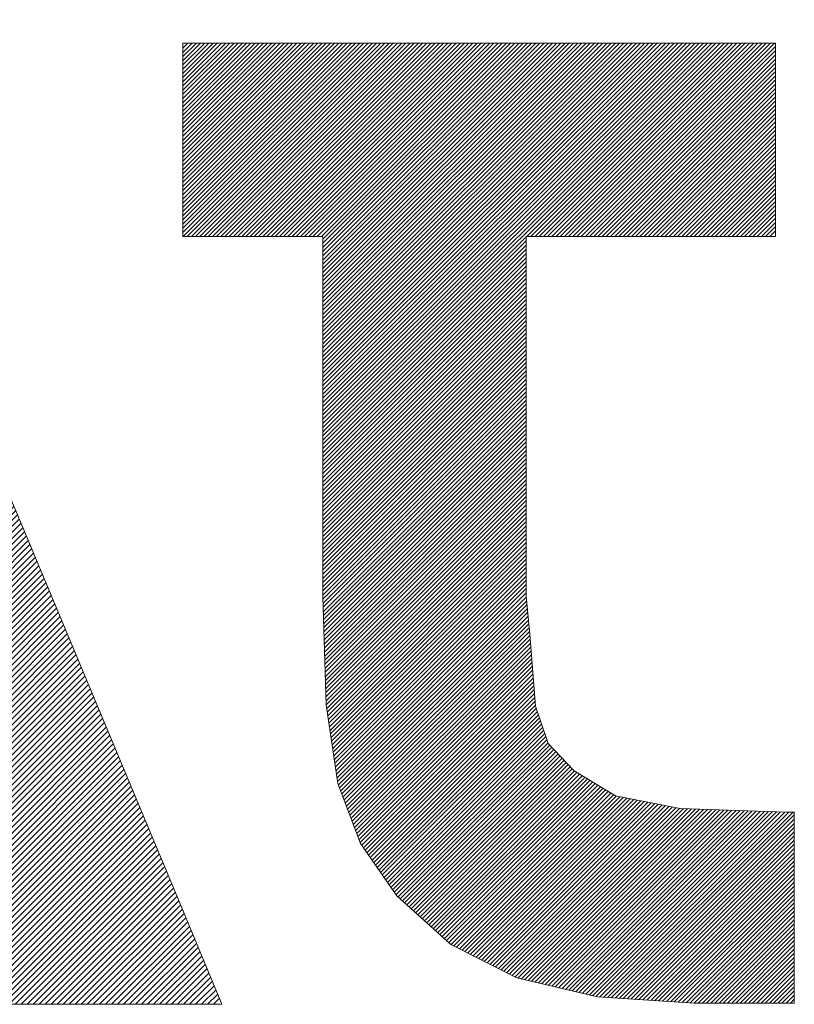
# Model space of a CAD drawing. Header units: millimetres. Extents: x 4 to 837, y 5 to 589.
# Tile 45 of 164: x 670.48 to 674.48, y 11.52 to 16.61. Entities that reach past the tile are written whole.
import ezdxf

# ---------------------------------------------------------------- set-up
doc = ezdxf.new("R2010")
doc.units = ezdxf.units.MM
doc.layers.add('256', color=7, linetype='Continuous', true_color=0xffffff)

# ---------------------------------------------------------------- blocks, each defined once
blk = doc.blocks.new('HATCH3')
at = {"color": 5, "lineweight": 13}
for p, q in [((667.870987, 15.527382), (668.937617, 16.594011)), ((667.893385, 15.580859), (668.911739, 16.599214)), ((667.915782, 15.634335), (668.885862, 16.604416)), ((667.938179, 15.687812), (668.859912, 16.609545)), ((667.960577, 15.741289), (668.820349, 16.601062)), ((667.982974, 15.794766), (668.780787, 16.592579)), ((667.669411, 15.046091), (669.170512, 16.547192)), ((667.691809, 15.099568), (669.144635, 16.552394)), ((667.714206, 15.153045), (669.118758, 16.557596)), ((667.736603, 15.206521), (669.09288, 16.562799)), ((667.759001, 15.259998), (669.067003, 16.568001)), ((667.781398, 15.313475), (669.041126, 16.573203)), ((667.803795, 15.366952), (669.015248, 16.578405)), ((667.826193, 15.420428), (668.989371, 16.583607)), ((667.84859, 15.473905), (668.963494, 16.588809)), ((668.005371, 15.848242), (668.741225, 16.584096)), ((668.027769, 15.901719), (668.701662, 16.575613)), ((668.050166, 15.955196), (668.6621, 16.56713)), ((668.072563, 16.008673), (668.622538, 16.558647)), ((668.094961, 16.062149), (668.582975, 16.550164)), ((668.132726, 16.130994), (668.543413, 16.541681)), ((667.579822, 14.832184), (669.245605, 16.497967)), ((667.602219, 14.885661), (669.227049, 16.51049)), ((667.624616, 14.939138), (669.208493, 16.523014)), ((667.647014, 14.992614), (669.189937, 16.535537)), ((667.490232, 14.618277), (669.319829, 16.447874)), ((667.51263, 14.671754), (669.301273, 16.460397)), ((667.535027, 14.725231), (669.282717, 16.47292)), ((667.557424, 14.778707), (669.264161, 16.485444)), ((668.190711, 16.220058), (668.444323, 16.473671)), ((667.400643, 14.40437), (669.394053, 16.39778)), ((667.42304, 14.457847), (669.375497, 16.410303)), ((667.445438, 14.511324), (669.356941, 16.422827)), ((667.467835, 14.5648), (669.338385, 16.43535)), ((668.248695, 16.309122), (668.337238, 16.397665)), ((667.333451, 14.24394), (669.443037, 16.353526)), ((667.355848, 14.297417), (669.430628, 16.372196)), ((667.378246, 14.350893), (669.412609, 16.385257)), ((667.266259, 14.08351), (669.480264, 16.297515)), ((667.288656, 14.136986), (669.467855, 16.316185)), ((667.311054, 14.190463), (669.455446, 16.334855)), ((667.199067, 13.923079), (669.517491, 16.241504)), ((667.221464, 13.976556), (669.505082, 16.260174)), ((667.243862, 14.030033), (669.492673, 16.278844)), ((667.131875, 13.762649), (669.554718, 16.185493)), ((667.154272, 13.816126), (669.542309, 16.204163)), ((667.17667, 13.869603), (669.5299, 16.222833)), ((667.08708, 13.655696), (669.579536, 16.148152)), ((667.109478, 13.709172), (669.567127, 16.166822)), ((667.019888, 13.495265), (669.612685, 16.088063)), ((667.042286, 13.548742), (669.603526, 16.109982)), ((667.064683, 13.602219), (669.591946, 16.129482)), ((666.975094, 13.388312), (669.631005, 16.044223)), ((666.997491, 13.441789), (669.621845, 16.066143)), ((666.952696, 13.334835), (669.640165, 16.022304)), ((668.86128, 15.212339), (669.649324, 16.000384)), ((668.86962, 15.1896), (669.658484, 15.978464)), ((668.877959, 15.16686), (669.667644, 15.956545)), ((668.886299, 15.14412), (669.676804, 15.934625)), ((668.894639, 15.121381), (669.685963, 15.912705)), ((668.902979, 15.098641), (669.695123, 15.890786)), ((668.911318, 15.075901), (669.704283, 15.868866)), ((668.919658, 15.053162), (669.713443, 15.846946)), ((668.927998, 15.030422), (669.722602, 15.825027)), ((668.936338, 15.007682), (669.731762, 15.803107)), ((668.944677, 14.984943), (669.740922, 15.781187)), ((668.953017, 14.962203), (669.750082, 15.759268)), ((668.961357, 14.939463), (669.759241, 15.737348)), ((668.969696, 14.916724), (669.768401, 15.715428)), ((668.978036, 14.893984), (669.777561, 15.693509)), ((668.986376, 14.871244), (669.78672, 15.671589)), ((668.994716, 14.848505), (669.79588, 15.649669)), ((669.003055, 14.825765), (669.80504, 15.62775)), ((669.011395, 14.803025), (669.8142, 15.60583)), ((669.019735, 14.780286), (669.823359, 15.58391)), ((669.028075, 14.757546), (669.832519, 15.561991)), ((669.036414, 14.734806), (669.841679, 15.540071)), ((669.044754, 14.712067), (669.850839, 15.518151)), ((669.053094, 14.689327), (669.859998, 15.496232)), ((669.061433, 14.666587), (669.869158, 15.474312)), ((669.069773, 14.643847), (669.878318, 15.452392)), ((669.078113, 14.621108), (669.887478, 15.430473)), ((669.086453, 14.598368), (669.896637, 15.408553)), ((669.094792, 14.575628), (669.905797, 15.386633)), ((669.103132, 14.552889), (669.914957, 15.364714)), ((669.111472, 14.530149), (669.924117, 15.342794)), ((669.119812, 14.507409), (669.933276, 15.320874)), ((669.128151, 14.48467), (669.942436, 15.298955)), ((669.136491, 14.46193), (669.951596, 15.277035)), ((669.144831, 14.43919), (669.960756, 15.255115)), ((669.15317, 14.416451), (669.969915, 15.233196)), ((666.930299, 13.281358), (668.838534, 15.189594)), ((669.16151, 14.393711), (669.979075, 15.211276)), ((669.16985, 14.370971), (669.988235, 15.189356)), ((669.17819, 14.348232), (669.997395, 15.167437)), ((666.907902, 13.227882), (668.819153, 15.139133)), ((669.186529, 14.325492), (670.006554, 15.145517)), ((669.194869, 14.302752), (670.015714, 15.123597)), ((666.885504, 13.174405), (668.799771, 15.088672)), ((669.203209, 14.280013), (670.024874, 15.101677)), ((669.211549, 14.257273), (670.034034, 15.079758)), ((666.863107, 13.120928), (668.78039, 15.038211)), ((669.219888, 14.234533), (670.043193, 15.057838)), ((669.228228, 14.211794), (670.052353, 15.035918)), ((669.236568, 14.189054), (670.061513, 15.013999)), ((666.84071, 13.067451), (668.761008, 14.98775)), ((669.244908, 14.166314), (670.070672, 14.992079)), ((669.253247, 14.143575), (670.079832, 14.970159)), ((666.818312, 13.013975), (668.741627, 14.93729)), ((669.261587, 14.120835), (670.088992, 14.94824)), ((669.269927, 14.098095), (670.098152, 14.92632)), ((666.795915, 12.960498), (668.722246, 14.886829)), ((669.278266, 14.075355), (670.107311, 14.9044)), ((669.286606, 14.052616), (670.116471, 14.882481)), ((666.773518, 12.907021), (668.702864, 14.836368)), ((669.294946, 14.029876), (670.125631, 14.860561)), ((669.303286, 14.007136), (670.134791, 14.838641)), ((669.311625, 13.984397), (670.14395, 14.816722)), ((666.75112, 12.853544), (668.683483, 14.785907)), ((669.319965, 13.961657), (670.15311, 14.794802)), ((669.328305, 13.938917), (670.16227, 14.772882)), ((666.728723, 12.800068), (668.664101, 14.735446)), ((669.336645, 13.916178), (670.17143, 14.750963)), ((669.344984, 13.893438), (670.180589, 14.729043)), ((666.706325, 12.746591), (668.64472, 14.684985)), ((669.353324, 13.870698), (670.189749, 14.707123)), ((669.361664, 13.847959), (670.198909, 14.685204)), ((669.370003, 13.825219), (670.208069, 14.663284)), ((666.683928, 12.693114), (668.625339, 14.634525)), ((669.378343, 13.802479), (670.217228, 14.641364)), ((669.386683, 13.77974), (670.226388, 14.619445)), ((666.661531, 12.639637), (668.605957, 14.584064)), ((669.395023, 13.757), (670.235548, 14.597525)), ((669.403362, 13.73426), (670.244708, 14.575605)), ((666.639133, 12.586161), (668.586576, 14.533603)), ((669.411702, 13.711521), (670.253867, 14.553686)), ((669.420042, 13.688781), (670.263027, 14.531766)), ((669.428382, 13.666041), (670.272187, 14.509846)), ((666.616736, 12.532684), (668.567194, 14.483142)), ((669.436721, 13.643302), (670.281347, 14.487927)), ((669.445061, 13.620562), (670.290506, 14.466007)), ((666.594339, 12.479207), (668.547813, 14.432681)), ((669.453401, 13.597822), (670.299666, 14.444087)), ((669.46174, 13.575083), (670.308826, 14.422168)), ((666.571941, 12.42573), (668.528432, 14.382221)), ((668.837209, 12.857313), (670.336305, 14.356409)), ((669.47008, 13.552343), (670.317985, 14.400248)), ((669.47842, 13.529603), (670.327145, 14.378328)), ((666.549544, 12.372254), (668.50905, 14.33176)), ((668.837209, 12.826233), (670.345465, 14.334489)), ((668.837209, 12.795154), (670.354624, 14.312569)), ((666.527147, 12.318777), (668.489669, 14.281299)), ((668.837209, 12.764075), (670.363784, 14.29065)), ((668.837209, 12.732995), (670.372944, 14.26873)), ((666.504749, 12.2653), (668.470287, 14.230838)), ((668.837209, 12.701916), (670.382104, 14.24681)), ((668.837209, 12.670836), (670.391263, 14.224891)), ((668.837209, 12.639757), (670.400423, 14.202971)), ((666.482352, 12.211823), (668.450906, 14.180377)), ((668.837209, 12.608678), (670.409583, 14.181051)), ((668.837209, 12.577598), (670.418743, 14.159132)), ((666.459955, 12.158347), (668.431525, 14.129917)), ((668.837209, 12.546519), (670.427902, 14.137212)), ((668.837209, 12.515439), (670.437062, 14.115292)), ((666.437557, 12.10487), (668.412143, 14.079456)), ((668.866721, 12.513872), (670.446222, 14.093373)), ((668.897801, 12.513872), (670.455382, 14.071453)), ((668.92888, 12.513872), (670.464541, 14.049533)), ((666.415219, 12.051452), (668.392762, 14.028995)), ((668.959959, 12.513872), (670.473701, 14.027614)), ((668.991039, 12.513872), (670.482861, 14.005694)), ((666.393181, 11.998335), (668.37338, 13.978534)), ((669.022118, 12.513872), (670.492021, 13.983774)), ((669.053198, 12.513872), (670.50118, 13.961855)), ((666.371144, 11.945218), (668.353999, 13.928073)), ((669.084277, 12.513872), (670.51034, 13.939935)), ((669.115356, 12.513872), (670.5195, 13.918015)), ((669.146436, 12.513872), (670.52866, 13.896096)), ((666.349107, 11.892101), (668.334618, 13.877613)), ((669.177515, 12.513872), (670.537819, 13.874176)), ((669.208595, 12.513872), (670.546979, 13.852256)), ((666.327069, 11.838985), (668.315236, 13.827152)), ((669.239674, 12.513872), (670.556139, 13.830337)), ((669.270753, 12.513872), (670.565299, 13.808417)), ((666.305032, 11.785868), (668.295855, 13.776691)), ((669.301833, 12.513872), (670.574458, 13.786497)), ((669.332912, 12.513872), (670.583618, 13.764578)), ((669.363992, 12.513872), (670.592778, 13.742658)), ((666.282994, 11.732751), (668.276473, 13.72623)), ((669.395071, 12.513872), (670.601937, 13.720738)), ((669.42615, 12.513872), (670.611097, 13.698819)), ((666.260957, 11.679634), (668.257092, 13.675769)), ((669.45723, 12.513872), (670.620257, 13.676899)), ((669.488309, 12.513872), (670.629417, 13.654979)), ((666.238919, 11.626517), (668.237711, 13.625308)), ((669.519389, 12.513872), (670.638576, 13.63306)), ((669.550468, 12.513872), (670.647736, 13.61114)), ((669.581548, 12.513872), (670.656896, 13.58922)), ((666.216882, 11.5734), (668.218329, 13.574848)), ((669.612627, 12.513872), (670.666056, 13.567301)), ((669.643706, 12.513872), (670.675215, 13.545381)), ((666.194844, 11.520283), (668.198948, 13.524387)), ((668.837209, 13.478901), (668.866024, 13.507716)), ((668.837209, 13.447822), (668.897103, 13.507716)), ((668.837209, 13.416742), (668.928183, 13.507716)), ((668.837209, 13.385663), (668.959262, 13.507716)), ((668.837209, 13.354583), (668.990342, 13.507716)), ((668.837209, 13.323504), (669.021421, 13.507716)), ((668.837209, 13.292425), (669.0525, 13.507716)), ((668.837209, 13.261345), (669.08358, 13.507716)), ((668.837209, 13.230266), (669.114659, 13.507716)), ((668.837209, 13.199186), (669.145739, 13.507716)), ((668.837209, 13.168107), (669.176818, 13.507716)), ((668.837209, 13.137027), (669.207898, 13.507716)), ((668.837209, 13.105948), (669.238977, 13.507716)), ((668.837209, 13.074869), (669.270056, 13.507716)), ((668.837209, 13.043789), (669.301136, 13.507716)), ((668.837209, 13.01271), (669.332215, 13.507716)), ((668.837209, 12.98163), (669.363295, 13.507716)), ((668.837209, 12.950551), (669.394374, 13.507716)), ((668.837209, 12.919472), (669.425453, 13.507716)), ((668.837209, 12.888392), (669.456533, 13.507716)), ((669.674786, 12.513872), (670.684375, 13.523461)), ((669.705865, 12.513872), (670.693535, 13.501542)), ((666.225838, 11.520198), (668.179566, 13.473926)), ((669.736945, 12.513872), (670.702695, 13.479622)), ((669.768024, 12.513872), (670.711854, 13.457702)), ((666.256918, 11.520198), (668.160185, 13.423465)), ((669.799103, 12.513872), (670.721014, 13.435783)), ((669.830183, 12.513872), (670.730174, 13.413863)), ((669.860137, 12.512747), (670.739334, 13.391943)), ((666.287997, 11.520198), (668.140804, 13.373004)), ((669.869494, 12.491025), (670.748493, 13.370024)), ((669.878851, 12.469302), (670.757653, 13.348104)), ((666.319077, 11.520198), (668.121422, 13.322544)), ((669.888208, 12.44758), (670.766813, 13.326184)), ((669.897565, 12.425857), (670.775973, 13.304265)), ((666.350156, 11.520198), (668.102041, 13.272083)), ((669.906922, 12.404135), (670.785132, 13.282345)), ((669.916279, 12.382413), (670.794292, 13.260425)), ((669.925636, 12.36069), (670.803452, 13.238506)), ((666.381235, 11.520198), (668.082659, 13.221622)), ((669.934993, 12.338968), (670.812612, 13.216586)), ((669.94435, 12.317245), (670.821771, 13.194666)), ((666.412315, 11.520198), (668.063278, 13.171161)), ((669.953707, 12.295523), (670.830931, 13.172747)), ((669.963064, 12.2738), (670.840091, 13.150827)), ((666.443394, 11.520198), (668.043897, 13.1207)), ((669.972421, 12.252078), (670.84925, 13.128907)), ((669.981778, 12.230355), (670.85841, 13.106988)), ((669.991135, 12.208633), (670.86757, 13.085068)), ((666.474474, 11.520198), (668.024515, 13.07024)), ((670.000492, 12.186911), (670.87673, 13.063148)), ((670.009849, 12.165188), (670.885889, 13.041229)), ((666.505553, 11.520198), (668.005134, 13.019779)), ((670.019206, 12.143466), (670.895049, 13.019309)), ((670.028563, 12.121743), (670.904209, 12.997389)), ((666.536633, 11.520198), (667.985752, 12.969318)), ((670.03792, 12.100021), (670.913369, 12.97547)), ((670.047277, 12.078298), (670.922528, 12.95355)), ((670.056594, 12.056536), (670.931688, 12.93163)), ((666.567712, 11.520198), (667.966371, 12.918857)), ((670.065709, 12.034571), (670.940848, 12.909711)), ((670.074823, 12.012607), (670.950008, 12.887791)), ((666.598791, 11.520198), (667.94699, 12.868396)), ((670.083938, 11.990642), (670.959167, 12.865871)), ((670.093052, 11.968677), (670.968327, 12.843952)), ((666.629871, 11.520198), (667.927608, 12.817936)), ((670.102167, 11.946712), (670.977487, 12.822032)), ((670.111282, 11.924747), (670.986647, 12.800112)), ((670.120396, 11.902783), (670.995806, 12.778193)), ((666.66095, 11.520198), (667.908227, 12.767475)), ((670.129511, 11.880818), (671.004966, 12.756273)), ((670.138625, 11.858853), (671.014126, 12.734353)), ((666.69203, 11.520198), (667.888845, 12.717014)), ((670.14774, 11.836888), (671.023286, 12.712434)), ((670.156855, 11.814923), (671.032445, 12.690514)), ((666.723109, 11.520198), (667.869464, 12.666553)), ((670.165969, 11.792959), (671.041605, 12.668594)), ((670.175084, 11.770994), (671.050765, 12.646675)), ((670.184198, 11.749029), (671.059925, 12.624755)), ((666.754188, 11.520198), (667.850083, 12.616092)), ((670.193313, 11.727064), (671.069084, 12.602835)), ((670.202428, 11.705099), (671.078244, 12.580916)), ((666.785268, 11.520198), (667.830701, 12.565632)), ((670.211542, 11.683134), (671.087404, 12.558996)), ((670.220657, 11.66117), (671.096564, 12.537076)), ((666.816347, 11.520198), (667.81132, 12.515171)), ((670.229771, 11.639205), (671.105723, 12.515157)), ((670.238886, 11.61724), (671.114883, 12.493237)), ((670.248001, 11.595275), (671.124043, 12.471317)), ((666.847427, 11.520198), (667.791938, 12.46471)), ((670.257115, 11.57331), (671.133202, 12.449398)), ((670.26623, 11.551346), (671.142362, 12.427478)), ((666.878506, 11.520198), (667.772557, 12.414249)), ((670.275344, 11.529381), (671.151522, 12.405558)), ((670.297241, 11.520198), (671.160682, 12.383639)), ((666.909585, 11.520198), (667.753176, 12.363788)), ((670.32832, 11.520198), (671.169841, 12.361719)), ((670.3594, 11.520198), (671.179001, 12.339799)), ((670.390479, 11.520198), (671.188161, 12.31788)), ((666.940665, 11.520198), (667.733794, 12.313327)), ((670.421559, 11.520198), (671.197321, 12.29596)), ((670.452638, 11.520198), (671.20648, 12.27404)), ((666.971744, 11.520198), (667.714413, 12.262867)), ((670.483718, 11.520198), (671.21564, 12.252121)), ((670.514797, 11.520198), (671.2248, 12.230201)), ((667.002824, 11.520198), (667.695032, 12.212406)), ((670.545876, 11.520198), (671.23396, 12.208281)), ((670.576956, 11.520198), (671.243119, 12.186362)), ((670.608035, 11.520198), (671.252279, 12.164442)), ((667.033903, 11.520198), (667.67565, 12.161945)), ((670.639115, 11.520198), (671.261439, 12.142522)), ((670.670194, 11.520198), (671.270599, 12.120603)), ((667.064982, 11.520198), (667.656269, 12.111484)), ((670.701273, 11.520198), (671.279758, 12.098683)), ((670.732353, 11.520198), (671.288918, 12.076763)), ((667.096062, 11.520198), (667.636887, 12.061023)), ((670.763432, 11.520198), (671.298066, 12.054832)), ((670.794512, 11.520198), (671.307175, 12.032862)), ((670.825591, 11.520198), (671.316285, 12.010892)), ((667.127141, 11.520198), (667.617589, 12.010646)), ((667.158221, 11.520198), (667.598292, 11.960269)), ((670.85667, 11.520198), (671.325395, 11.988922)), ((670.88775, 11.520198), (671.334505, 11.966953)), ((667.1893, 11.520198), (667.578995, 11.909893)), ((670.918829, 11.520198), (671.343614, 11.944983)), ((670.949909, 11.520198), (671.352724, 11.923013)), ((667.22038, 11.520198), (667.559698, 11.859516)), ((670.980988, 11.520198), (671.361834, 11.901044)), ((671.012067, 11.520198), (671.370943, 11.879074)), ((667.251459, 11.520198), (667.540401, 11.80914)), ((671.043147, 11.520198), (671.380053, 11.857104)), ((671.074226, 11.520198), (671.389163, 11.835135)), ((671.105306, 11.520198), (671.398273, 11.813165)), ((667.282538, 11.520198), (667.521104, 11.758764)), ((671.136385, 11.520198), (671.407382, 11.791195)), ((671.167465, 11.520198), (671.416492, 11.769225)), ((667.313618, 11.520198), (667.501807, 11.708387)), ((671.198544, 11.520198), (671.425602, 11.747256)), ((671.229623, 11.520198), (671.434711, 11.725286)), ((667.344697, 11.520198), (667.48251, 11.658011)), ((671.260703, 11.520198), (671.443821, 11.703316)), ((671.291782, 11.520198), (671.452931, 11.681347)), ((671.322862, 11.520198), (671.462041, 11.659377)), ((667.375777, 11.520198), (667.463213, 11.607635)), ((671.353941, 11.520198), (671.47115, 11.637407)), ((671.38502, 11.520198), (671.48026, 11.615438)), ((667.406856, 11.520198), (667.443916, 11.557258)), ((671.4161, 11.520198), (671.48937, 11.593468)), ((671.447179, 11.520198), (671.498479, 11.571498)), ((671.478259, 11.520198), (671.507589, 11.549529))]:
    blk.add_line(p, q, dxfattribs=at)
blk = doc.blocks.new('HATCH5')
at = {"color": 5, "lineweight": 13}
for p, q in [((671.318785, 16.462067), (671.345668, 16.48895)), ((671.318785, 16.440418), (671.367317, 16.48895)), ((671.318785, 16.418768), (671.388967, 16.48895)), ((671.318785, 16.397118), (671.410617, 16.48895)), ((671.318785, 16.375468), (671.432267, 16.48895)), ((671.318785, 16.353819), (671.453916, 16.48895)), ((671.318785, 16.332169), (671.475566, 16.48895)), ((671.318785, 16.310519), (671.497216, 16.48895)), ((671.318785, 16.28887), (671.518865, 16.48895)), ((671.318785, 16.26722), (671.540515, 16.48895)), ((671.318785, 16.24557), (671.562165, 16.48895)), ((671.318785, 16.223921), (671.583814, 16.48895)), ((671.318785, 16.202271), (671.605464, 16.48895)), ((671.318785, 16.180621), (671.627114, 16.48895)), ((671.318785, 16.158971), (671.648764, 16.48895)), ((671.318785, 16.137322), (671.670413, 16.48895)), ((671.318785, 16.115672), (671.692063, 16.48895)), ((671.318785, 16.094022), (671.713713, 16.48895)), ((671.318785, 16.072373), (671.735362, 16.48895)), ((671.318785, 16.050723), (671.757012, 16.48895)), ((671.318785, 16.029073), (671.778662, 16.48895)), ((671.318785, 16.007423), (671.800312, 16.48895)), ((671.318785, 15.985774), (671.821961, 16.48895)), ((671.318785, 15.964124), (671.843611, 16.48895)), ((671.318785, 15.942474), (671.865261, 16.48895)), ((671.318785, 15.920825), (671.88691, 16.48895)), ((671.318785, 15.899175), (671.90856, 16.48895)), ((671.318785, 15.877525), (671.93021, 16.48895)), ((671.318785, 15.855876), (671.951859, 16.48895)), ((671.318785, 15.834226), (671.973509, 16.48895)), ((671.318785, 15.812576), (671.995159, 16.48895)), ((671.318785, 15.790926), (672.016809, 16.48895)), ((671.318785, 15.769277), (672.038458, 16.48895)), ((671.318785, 15.747627), (672.060108, 16.48895)), ((671.318785, 15.725977), (672.081758, 16.48895)), ((671.318785, 15.704328), (672.103407, 16.48895)), ((671.318785, 15.682678), (672.125057, 16.48895)), ((671.318785, 15.661028), (672.146707, 16.48895)), ((671.318785, 15.639378), (672.168357, 16.48895)), ((671.318785, 15.617729), (672.190006, 16.48895)), ((671.318785, 15.596079), (672.211656, 16.48895)), ((671.318785, 15.574429), (672.233306, 16.48895)), ((671.318785, 15.55278), (672.254955, 16.48895)), ((671.318785, 15.53113), (672.276605, 16.48895)), ((671.318785, 15.50948), (672.298255, 16.48895)), ((671.320375, 15.48942), (672.319905, 16.48895)), ((671.342024, 15.48942), (672.341554, 16.48895)), ((671.363674, 15.48942), (672.363204, 16.48895)), ((671.385324, 15.48942), (672.384854, 16.48895)), ((671.406973, 15.48942), (672.406503, 16.48895)), ((671.428623, 15.48942), (672.428153, 16.48895)), ((671.450273, 15.48942), (672.449803, 16.48895)), ((671.471922, 15.48942), (672.471452, 16.48895)), ((671.493572, 15.48942), (672.493102, 16.48895)), ((671.515222, 15.48942), (672.514752, 16.48895)), ((671.536872, 15.48942), (672.536402, 16.48895)), ((671.558521, 15.48942), (672.558051, 16.48895)), ((671.580171, 15.48942), (672.579701, 16.48895)), ((671.601821, 15.48942), (672.601351, 16.48895)), ((671.62347, 15.48942), (672.623, 16.48895)), ((671.64512, 15.48942), (672.64465, 16.48895)), ((671.66677, 15.48942), (672.6663, 16.48895)), ((671.68842, 15.48942), (672.68795, 16.48895)), ((671.710069, 15.48942), (672.709599, 16.48895)), ((671.731719, 15.48942), (672.731249, 16.48895)), ((671.753369, 15.48942), (672.752899, 16.48895)), ((671.775018, 15.48942), (672.774548, 16.48895)), ((671.796668, 15.48942), (672.796198, 16.48895)), ((671.818318, 15.48942), (672.817848, 16.48895)), ((671.839968, 15.48942), (672.839498, 16.48895)), ((671.861617, 15.48942), (672.861147, 16.48895)), ((671.883267, 15.48942), (672.882797, 16.48895)), ((671.904917, 15.48942), (672.904447, 16.48895)), ((671.926566, 15.48942), (672.926096, 16.48895)), ((671.948216, 15.48942), (672.947746, 16.48895)), ((671.969866, 15.48942), (672.969396, 16.48895)), ((671.991515, 15.48942), (672.991045, 16.48895)), ((672.013165, 15.48942), (673.012695, 16.48895)), ((672.034815, 15.48942), (673.034345, 16.48895)), ((672.042664, 15.475619), (673.055995, 16.48895)), ((672.042664, 15.45397), (673.077644, 16.48895)), ((672.042664, 15.43232), (673.099294, 16.48895)), ((672.042664, 15.41067), (673.120944, 16.48895)), ((672.042664, 15.389021), (673.142593, 16.48895)), ((672.042664, 15.367371), (673.164243, 16.48895)), ((672.042664, 15.345721), (673.185893, 16.48895)), ((672.042664, 15.324071), (673.207543, 16.48895)), ((672.042664, 15.302422), (673.229192, 16.48895)), ((672.042664, 15.280772), (673.250842, 16.48895)), ((672.042664, 15.259122), (673.272492, 16.48895)), ((672.042664, 15.237473), (673.294141, 16.48895)), ((672.042664, 15.215823), (673.315791, 16.48895)), ((672.042664, 15.194173), (673.337441, 16.48895)), ((672.042664, 15.172524), (673.35909, 16.48895)), ((672.042664, 15.150874), (673.38074, 16.48895)), ((672.042664, 15.129224), (673.40239, 16.48895)), ((672.042664, 15.107574), (673.42404, 16.48895)), ((672.042664, 15.085925), (673.445689, 16.48895)), ((672.042664, 15.064275), (673.467339, 16.48895)), ((672.042664, 15.042625), (673.488989, 16.48895)), ((672.042664, 15.020976), (673.510638, 16.48895)), ((672.042664, 14.999326), (673.532288, 16.48895)), ((672.042664, 14.977676), (673.553938, 16.48895)), ((672.042664, 14.956026), (673.575588, 16.48895)), ((672.042664, 14.934377), (673.597237, 16.48895)), ((672.042664, 14.912727), (673.618887, 16.48895)), ((672.042664, 14.891077), (673.640537, 16.48895)), ((672.042664, 14.869428), (673.662186, 16.48895)), ((672.042664, 14.847778), (673.683836, 16.48895)), ((672.042664, 14.826128), (673.705486, 16.48895)), ((672.042664, 14.804478), (673.727136, 16.48895)), ((672.042664, 14.782829), (673.748785, 16.48895)), ((672.042664, 14.761179), (673.770435, 16.48895)), ((672.042664, 14.739529), (673.792085, 16.48895)), ((672.042664, 14.71788), (673.813734, 16.48895)), ((672.042664, 14.69623), (673.835384, 16.48895)), ((672.042664, 14.67458), (673.857034, 16.48895)), ((672.042664, 14.652931), (673.878683, 16.48895)), ((672.042664, 14.631281), (673.900333, 16.48895)), ((672.042664, 14.609631), (673.921983, 16.48895)), ((672.042664, 14.587981), (673.943633, 16.48895)), ((672.042664, 14.566332), (673.965282, 16.48895)), ((672.042664, 14.544682), (673.986932, 16.48895)), ((672.042664, 14.523032), (674.008582, 16.48895)), ((672.042664, 14.501383), (674.030231, 16.48895)), ((672.042664, 14.479733), (674.051881, 16.48895)), ((672.042664, 14.458083), (674.073531, 16.48895)), ((673.095651, 15.48942), (674.095181, 16.48895)), ((673.1173, 15.48942), (674.11683, 16.48895)), ((673.13895, 15.48942), (674.13848, 16.48895)), ((673.1606, 15.48942), (674.16013, 16.48895)), ((673.182249, 15.48942), (674.181779, 16.48895)), ((673.203899, 15.48942), (674.203429, 16.48895)), ((673.225549, 15.48942), (674.225079, 16.48895)), ((673.247198, 15.48942), (674.246728, 16.48895)), ((673.268848, 15.48942), (674.268378, 16.48895)), ((673.290498, 15.48942), (674.290028, 16.48895)), ((673.312148, 15.48942), (674.311678, 16.48895)), ((673.333797, 15.48942), (674.333327, 16.48895)), ((673.355447, 15.48942), (674.354977, 16.48895)), ((673.377097, 15.48942), (674.376627, 16.48895)), ((673.398746, 15.48942), (674.380516, 16.47119)), ((673.420396, 15.48942), (674.380516, 16.44954)), ((673.442046, 15.48942), (674.380516, 16.42789)), ((673.463696, 15.48942), (674.380516, 16.40624)), ((673.485345, 15.48942), (674.380516, 16.384591)), ((673.506995, 15.48942), (674.380516, 16.362941)), ((673.528645, 15.48942), (674.380516, 16.341291)), ((673.550294, 15.48942), (674.380516, 16.319642)), ((673.571944, 15.48942), (674.380516, 16.297992)), ((673.593594, 15.48942), (674.380516, 16.276342)), ((673.615244, 15.48942), (674.380516, 16.254692)), ((673.636893, 15.48942), (674.380516, 16.233043)), ((673.658543, 15.48942), (674.380516, 16.211393)), ((673.680193, 15.48942), (674.380516, 16.189743)), ((673.701842, 15.48942), (674.380516, 16.168094)), ((673.723492, 15.48942), (674.380516, 16.146444)), ((673.745142, 15.48942), (674.380516, 16.124794)), ((673.766791, 15.48942), (674.380516, 16.103145)), ((673.788441, 15.48942), (674.380516, 16.081495)), ((673.810091, 15.48942), (674.380516, 16.059845)), ((673.831741, 15.48942), (674.380516, 16.038195)), ((673.85339, 15.48942), (674.380516, 16.016546)), ((673.87504, 15.48942), (674.380516, 15.994896)), ((673.89669, 15.48942), (674.380516, 15.973246)), ((673.918339, 15.48942), (674.380516, 15.951597)), ((673.939989, 15.48942), (674.380516, 15.929947)), ((673.961639, 15.48942), (674.380516, 15.908297)), ((673.983289, 15.48942), (674.380516, 15.886647)), ((674.004938, 15.48942), (674.380516, 15.864998)), ((674.026588, 15.48942), (674.380516, 15.843348)), ((674.048238, 15.48942), (674.380516, 15.821698)), ((674.069887, 15.48942), (674.380516, 15.800049)), ((674.091537, 15.48942), (674.380516, 15.778399)), ((674.113187, 15.48942), (674.380516, 15.756749)), ((674.134837, 15.48942), (674.380516, 15.735099)), ((674.156486, 15.48942), (674.380516, 15.71345)), ((674.178136, 15.48942), (674.380516, 15.6918)), ((674.199786, 15.48942), (674.380516, 15.67015)), ((674.221435, 15.48942), (674.380516, 15.648501)), ((674.243085, 15.48942), (674.380516, 15.626851)), ((674.264735, 15.48942), (674.380516, 15.605201)), ((674.286384, 15.48942), (674.380516, 15.583552)), ((674.308034, 15.48942), (674.380516, 15.561902)), ((674.329684, 15.48942), (674.380516, 15.540252)), ((672.042664, 14.436433), (673.093794, 15.487563)), ((674.351334, 15.48942), (674.380516, 15.518602)), ((672.042664, 14.414784), (673.093794, 15.465914)), ((672.042664, 14.393134), (673.093794, 15.444264)), ((672.042664, 14.371484), (673.093794, 15.422614)), ((672.042664, 14.349835), (673.093794, 15.400965)), ((672.042664, 14.328185), (673.093794, 15.379315)), ((672.042664, 14.306535), (673.093794, 15.357665)), ((672.042664, 14.284886), (673.093794, 15.336016)), ((672.042664, 14.263236), (673.093794, 15.314366)), ((672.042664, 14.241586), (673.093794, 15.292716)), ((672.042664, 14.219936), (673.093794, 15.271066)), ((672.042664, 14.198287), (673.093794, 15.249417)), ((672.042664, 14.176637), (673.093794, 15.227767)), ((672.042664, 14.154987), (673.093794, 15.206117)), ((672.042664, 14.133338), (673.093794, 15.184468)), ((672.042664, 14.111688), (673.093794, 15.162818)), ((672.042664, 14.090038), (673.093794, 15.141168)), ((672.042664, 14.068388), (673.093794, 15.119518)), ((672.042664, 14.046739), (673.093794, 15.097869)), ((672.042664, 14.025089), (673.093794, 15.076219)), ((672.042664, 14.003439), (673.093794, 15.054569)), ((672.042664, 13.98179), (673.093794, 15.03292)), ((672.042664, 13.96014), (673.093794, 15.01127)), ((672.042664, 13.93849), (673.093794, 14.98962)), ((672.042664, 13.91684), (673.093794, 14.96797)), ((672.042664, 13.895191), (673.093794, 14.946321)), ((672.042664, 13.873541), (673.093794, 14.924671)), ((672.042664, 13.851891), (673.093794, 14.903021)), ((672.042664, 13.830242), (673.093794, 14.881372)), ((672.042664, 13.808592), (673.093794, 14.859722)), ((672.042664, 13.786942), (673.093794, 14.838072)), ((672.042664, 13.765293), (673.093794, 14.816423)), ((672.042664, 13.743643), (673.093794, 14.794773)), ((672.042664, 13.721993), (673.093794, 14.773123)), ((672.042664, 13.700343), (673.093794, 14.751473)), ((672.042664, 13.678694), (673.093794, 14.729824)), ((672.042664, 13.657044), (673.093794, 14.708174)), ((672.042664, 13.635394), (673.093794, 14.686524)), ((672.043101, 13.614182), (673.093794, 14.664875)), ((672.043749, 13.59318), (673.093794, 14.643225)), ((672.044397, 13.572179), (673.093794, 14.621575)), ((672.045046, 13.551177), (673.093794, 14.599925)), ((672.045694, 13.530175), (673.093794, 14.578276)), ((672.046342, 13.509174), (673.093794, 14.556626)), ((672.04699, 13.488172), (673.093794, 14.534976)), ((672.047638, 13.46717), (673.093794, 14.513327)), ((672.048286, 13.446169), (673.093794, 14.491677)), ((672.048934, 13.425167), (673.093794, 14.470027)), ((672.049582, 13.404165), (673.093794, 14.448377)), ((672.05023, 13.383164), (673.093794, 14.426728)), ((672.050878, 13.362162), (673.093794, 14.405078)), ((672.051526, 13.34116), (673.093794, 14.383428)), ((672.052174, 13.320159), (673.093794, 14.361779)), ((672.052822, 13.299157), (673.093794, 14.340129)), ((672.05347, 13.278156), (673.093794, 14.318479)), ((672.054118, 13.257154), (673.093794, 14.29683)), ((672.054766, 13.236152), (673.093794, 14.27518)), ((672.055414, 13.215151), (673.093794, 14.25353)), ((672.056063, 13.194149), (673.093794, 14.23188)), ((672.056711, 13.173147), (673.093794, 14.210231)), ((672.057359, 13.152146), (673.093794, 14.188581)), ((672.058007, 13.131144), (673.093794, 14.166931)), ((672.058655, 13.110142), (673.093794, 14.145282)), ((672.059303, 13.089141), (673.093794, 14.123632)), ((672.060004, 13.068192), (673.093794, 14.101982)), ((672.062809, 13.049347), (673.093794, 14.080332)), ((672.065613, 13.030502), (673.093794, 14.058683)), ((672.068418, 13.011657), (673.093794, 14.037033)), ((672.071223, 12.992813), (673.093794, 14.015383)), ((672.074028, 12.973968), (673.093794, 13.993734)), ((672.076833, 12.955123), (673.093794, 13.972084)), ((672.079638, 12.936278), (673.093794, 13.950434)), ((672.082443, 12.917433), (673.093794, 13.928785)), ((672.085248, 12.898588), (673.093794, 13.907135)), ((672.088053, 12.879744), (673.093794, 13.885485)), ((672.090857, 12.860899), (673.093794, 13.863835)), ((672.093662, 12.842054), (673.093794, 13.842186)), ((672.096467, 12.823209), (673.093794, 13.820536)), ((672.099272, 12.804364), (673.093794, 13.798886)), ((672.102077, 12.78552), (673.093794, 13.777237)), ((672.104882, 12.766675), (673.093794, 13.755587)), ((672.107687, 12.74783), (673.093794, 13.733937)), ((672.110492, 12.728985), (673.093794, 13.712287)), ((672.113297, 12.71014), (673.093794, 13.690638)), ((672.116101, 12.691295), (673.093794, 13.668988)), ((672.118906, 12.672451), (673.093794, 13.647338)), ((672.123027, 12.654921), (673.094012, 13.625907)), ((672.128955, 12.6392), (673.095783, 13.606028)), ((672.134883, 12.623478), (673.097553, 13.586148)), ((672.140811, 12.607757), (673.099324, 13.566269)), ((672.14674, 12.592035), (673.101094, 13.54639)), ((672.152668, 12.576314), (673.102865, 13.526511)), ((672.158596, 12.560593), (673.104636, 13.506632)), ((672.164525, 12.544871), (673.106406, 13.486753)), ((672.170453, 12.52915), (673.108177, 13.466874)), ((672.176381, 12.513428), (673.109947, 13.446995)), ((672.182309, 12.497707), (673.111674, 13.427071)), ((672.188238, 12.481985), (673.113295, 13.407043)), ((672.194166, 12.466264), (673.114917, 13.387015)), ((672.200094, 12.450543), (673.116539, 13.366987)), ((672.206023, 12.434821), (673.11816, 13.346959)), ((672.211951, 12.4191), (673.119782, 13.326931)), ((672.217879, 12.403378), (673.121404, 13.306903)), ((672.223807, 12.387657), (673.123025, 13.286875)), ((672.229736, 12.371936), (673.124647, 13.266847)), ((672.235664, 12.356214), (673.126269, 13.246819)), ((672.243511, 12.342411), (673.12789, 13.226791)), ((672.252354, 12.329605), (673.129512, 13.206763)), ((672.261197, 12.316798), (673.131134, 13.186735)), ((672.27004, 12.303991), (673.132755, 13.166707)), ((672.278883, 12.291184), (673.134377, 13.146679)), ((672.287726, 12.278378), (673.135999, 13.126651)), ((672.296569, 12.265571), (673.13762, 13.106623)), ((672.305412, 12.252764), (673.139242, 13.086594)), ((672.314255, 12.239958), (673.140864, 13.066566)), ((672.323098, 12.227151), (673.145295, 13.049348)), ((672.331941, 12.214344), (673.150827, 13.03323)), ((672.340784, 12.201538), (673.156358, 13.017112)), ((672.349627, 12.188731), (673.16189, 13.000994)), ((672.35847, 12.175924), (673.167422, 12.984876)), ((672.367313, 12.163118), (673.172953, 12.968758)), ((672.376156, 12.150311), (673.178485, 12.95264)), ((672.384999, 12.137504), (673.184016, 12.936522)), ((672.393842, 12.124698), (673.189548, 12.920404)), ((672.402685, 12.111891), (673.19508, 12.904285)), ((672.411528, 12.099084), (673.200611, 12.888167)), ((672.420371, 12.086277), (673.206143, 12.872049)), ((672.430568, 12.074825), (673.215628, 12.859884)), ((672.441989, 12.064596), (673.226114, 12.848721)), ((672.45341, 12.054367), (673.236601, 12.837558)), ((672.464831, 12.044138), (673.247088, 12.826396)), ((672.476252, 12.03391), (673.257575, 12.815233)), ((672.487673, 12.023681), (673.268062, 12.80407)), ((672.499094, 12.013452), (673.278549, 12.792907)), ((672.510514, 12.003223), (673.289035, 12.781744)), ((672.521935, 11.992994), (673.299522, 12.770581)), ((672.533356, 11.982765), (673.310009, 12.759418)), ((672.544777, 11.972537), (673.320496, 12.748255)), ((672.556198, 11.962308), (673.330983, 12.737093)), ((672.567619, 11.952079), (673.341636, 12.726096)), ((672.57904, 11.94185), (673.355109, 12.717919)), ((672.590461, 11.931621), (673.368582, 12.709743)), ((672.601882, 11.921393), (673.382055, 12.701566)), ((672.613302, 11.911164), (673.395528, 12.693389)), ((672.624723, 11.900935), (673.409001, 12.685212)), ((672.636144, 11.890706), (673.422474, 12.677036)), ((672.647565, 11.880477), (673.435947, 12.668859)), ((672.658986, 11.870248), (673.44942, 12.660682)), ((672.670407, 11.86002), (673.462893, 12.652506)), ((672.681828, 11.849791), (673.476366, 12.644329)), ((672.693249, 11.839562), (673.489839, 12.636152)), ((672.704877, 11.829541), (673.503312, 12.627976)), ((672.719265, 11.822279), (673.516785, 12.619799)), ((672.733653, 11.815017), (673.530258, 12.611622)), ((672.748041, 11.807755), (673.543731, 12.603445)), ((672.762429, 11.800494), (673.558354, 12.596419)), ((672.776817, 11.793232), (673.576463, 12.592878)), ((672.791205, 11.78597), (673.594572, 12.589338)), ((672.805592, 11.778708), (673.612682, 12.585797)), ((672.81998, 11.771446), (673.630791, 12.582257)), ((672.834368, 11.764184), (673.6489, 12.578716)), ((672.848756, 11.756923), (673.667009, 12.575176)), ((672.863144, 11.749661), (673.685119, 12.571636)), ((672.877532, 11.742399), (673.703228, 12.568095)), ((672.89192, 11.735137), (673.721337, 12.564555)), ((672.906307, 11.727875), (673.739446, 12.561014)), ((672.920695, 11.720613), (673.757556, 12.557474)), ((672.935083, 11.713352), (673.775665, 12.553933)), ((672.949471, 11.70609), (673.793774, 12.550393)), ((672.963859, 11.698828), (673.811883, 12.546852)), ((672.978247, 11.691566), (673.829993, 12.543312)), ((672.992635, 11.684304), (673.848102, 12.539771)), ((673.007023, 11.677042), (673.866211, 12.536231)), ((673.02141, 11.66978), (673.88432, 12.53269)), ((673.035798, 11.662519), (673.904684, 12.531404)), ((673.051212, 11.656283), (673.925645, 12.530715)), ((673.06867, 11.652091), (673.946605, 12.530026)), ((673.086128, 11.647899), (673.967566, 12.529337)), ((673.103586, 11.643707), (673.988527, 12.528648)), ((673.121043, 11.639515), (674.009487, 12.527959)), ((673.138501, 11.635323), (674.030448, 12.52727)), ((673.155959, 11.631132), (674.051409, 12.526581)), ((673.173417, 11.62694), (674.072369, 12.525892)), ((673.190875, 11.622748), (674.09333, 12.525203)), ((673.208333, 11.618556), (674.114291, 12.524514)), ((673.22579, 11.614364), (674.135251, 12.523825)), ((673.243248, 11.610172), (674.156212, 12.523136)), ((673.260706, 11.60598), (674.177173, 12.522447)), ((673.278164, 11.601788), (674.198133, 12.521758)), ((673.295622, 11.597596), (674.219094, 12.521069)), ((673.313079, 11.593404), (674.240055, 12.52038)), ((673.330537, 11.589213), (674.261015, 12.519691)), ((673.347995, 11.585021), (674.281976, 12.519001)), ((673.365453, 11.580829), (674.302937, 12.518312)), ((673.382911, 11.576637), (674.323897, 12.517623)), ((673.400369, 11.572445), (674.344858, 12.516934)), ((673.417826, 11.568253), (674.365819, 12.516245)), ((673.435284, 11.564061), (674.386779, 12.515556)), ((673.452742, 11.559869), (674.40774, 12.514867)), ((673.471775, 11.557253), (674.428701, 12.514178)), ((673.492121, 11.555949), (674.450044, 12.513872)), ((673.512467, 11.554646), (674.471694, 12.513872)), ((673.532813, 11.553342), (674.478241, 12.49877)), ((673.55316, 11.552038), (674.478241, 12.47712)), ((673.573506, 11.550735), (674.478241, 12.45547)), ((673.593852, 11.549431), (674.478241, 12.43382)), ((673.614198, 11.548127), (674.478241, 12.412171)), ((673.634544, 11.546824), (674.478241, 12.390521)), ((673.65489, 11.54552), (674.478241, 12.368871)), ((673.675236, 11.544217), (674.478241, 12.347222)), ((673.695582, 11.542913), (674.478241, 12.325572)), ((673.715928, 11.541609), (674.478241, 12.303922)), ((673.736274, 11.540306), (674.478241, 12.282272)), ((673.75662, 11.539002), (674.478241, 12.260623)), ((673.776966, 11.537698), (674.478241, 12.238973)), ((673.797312, 11.536395), (674.478241, 12.217323)), ((673.817658, 11.535091), (674.478241, 12.195674)), ((673.838004, 11.533787), (674.478241, 12.174024)), ((673.858351, 11.532484), (674.478241, 12.152374)), ((673.878697, 11.53118), (674.478241, 12.130725)), ((673.899043, 11.529876), (674.478241, 12.109075)), ((673.919389, 11.528573), (674.478241, 12.087425)), ((673.939735, 11.527269), (674.478241, 12.065775)), ((673.960081, 11.525966), (674.478241, 12.044126)), ((673.981649, 11.525884), (674.478241, 12.022476)), ((674.003299, 11.525884), (674.478241, 12.000826)), ((674.024948, 11.525884), (674.478241, 11.979177)), ((674.046598, 11.525884), (674.478241, 11.957527)), ((674.068248, 11.525884), (674.478241, 11.935877)), ((674.089898, 11.525884), (674.478241, 11.914227)), ((674.111547, 11.525884), (674.478241, 11.892578)), ((674.133197, 11.525884), (674.478241, 11.870928)), ((674.154847, 11.525884), (674.478241, 11.849278)), ((674.176496, 11.525884), (674.478241, 11.827629)), ((674.198146, 11.525884), (674.478241, 11.805979)), ((674.219796, 11.525884), (674.478241, 11.784329)), ((674.241446, 11.525884), (674.478241, 11.762679)), ((674.263095, 11.525884), (674.478241, 11.74103)), ((674.284745, 11.525884), (674.478241, 11.71938)), ((674.306395, 11.525884), (674.478241, 11.69773)), ((674.328044, 11.525884), (674.478241, 11.676081)), ((674.349694, 11.525884), (674.478241, 11.654431)), ((674.371344, 11.525884), (674.478241, 11.632781)), ((674.392993, 11.525884), (674.478241, 11.611132)), ((674.414643, 11.525884), (674.478241, 11.589482)), ((674.436293, 11.525884), (674.478241, 11.567832)), ((674.457943, 11.525884), (674.478241, 11.546182))]:
    blk.add_line(p, q, dxfattribs=at)

msp = doc.modelspace()

# ---------------------------------------------------------------- linework, layer by layer
at = {"layer": '256', "color": 5, "linetype": 'Continuous', "lineweight": 18}
for p, q in [((674.3805, 16.4889), (671.3188, 16.4889)), ((671.3188, 16.4889), (671.3188, 15.4894)), ((671.3188, 16.4889), (674.3805, 16.4889)), ((671.3188, 15.4894), (671.3188, 16.4889)), ((674.3805, 15.4894), (674.3805, 16.4889)), ((674.3805, 16.4889), (674.3805, 15.4894)), ((671.2959, 12.0601), (669.6012, 16.1156)), ((669.6012, 16.1156), (671.2959, 12.0601)), ((671.3188, 15.4894), (672.0427, 15.4894)), ((672.0427, 15.4894), (671.3188, 15.4894)), ((672.0427, 15.4894), (672.0427, 13.6284)), ((672.0427, 13.6284), (672.0427, 15.4894)), ((673.0938, 15.4894), (674.3805, 15.4894)), ((673.0938, 13.6284), (673.0938, 15.4894)), ((673.0938, 15.4894), (673.0938, 13.6284)), ((674.3805, 15.4894), (673.0938, 15.4894)), ((672.0427, 13.6284), (672.0599, 13.0687)), ((672.0599, 13.0687), (672.0427, 13.6284)), ((673.1112, 13.433), (673.0938, 13.6284)), ((673.0938, 13.6284), (673.1112, 13.433)), ((673.1413, 13.0609), (673.1112, 13.433)), ((673.1112, 13.433), (673.1413, 13.0609)), ((672.0599, 13.0687), (672.1205, 12.6615)), ((672.1205, 12.6615), (672.0599, 13.0687)), ((673.2073, 12.8688), (673.1413, 13.0609)), ((673.1413, 13.0609), (673.2073, 12.8688)), ((673.3409, 12.7266), (673.2073, 12.8688)), ((673.2073, 12.8688), (673.3409, 12.7266)), ((673.5539, 12.5973), (673.3409, 12.7266)), ((673.3409, 12.7266), (673.5539, 12.5973)), ((672.1205, 12.6615), (672.2377, 12.3508)), ((672.2377, 12.3508), (672.1205, 12.6615)), ((673.8881, 12.5319), (673.5539, 12.5973)), ((673.5539, 12.5973), (673.8881, 12.5319)), ((674.438, 12.5139), (673.8881, 12.5319)), ((673.8881, 12.5319), (674.438, 12.5139)), ((674.4782, 12.5139), (674.438, 12.5139)), ((674.438, 12.5139), (674.4782, 12.5139)), ((674.4782, 12.1845), (674.4782, 12.5139)), ((674.4782, 12.5139), (674.4782, 12.1845)), ((672.2377, 12.3508), (672.4246, 12.0802)), ((672.4246, 12.0802), (672.2377, 12.3508)), ((674.4782, 11.8553), (674.4782, 12.1845)), ((674.4782, 12.1845), (674.4782, 11.8553)), ((672.4246, 12.0802), (672.7039, 11.83)), ((672.7039, 11.83), (672.4246, 12.0802)), ((671.5198, 11.5202), (671.2959, 12.0601)), ((671.2959, 12.0601), (671.5198, 11.5202)), ((672.7039, 11.83), (673.0454, 11.6577)), ((673.0454, 11.6577), (672.7039, 11.83)), ((674.4782, 11.5259), (674.4782, 11.8553)), ((674.4782, 11.8553), (674.4782, 11.5259)), ((673.0454, 11.6577), (673.4607, 11.558)), ((673.4607, 11.558), (673.0454, 11.6577)), ((673.4607, 11.558), (673.9614, 11.5259)), ((673.9614, 11.5259), (673.4607, 11.558)), ((670.2792, 11.5202), (671.5198, 11.5202)), ((671.5198, 11.5202), (670.2792, 11.5202)), ((673.9614, 11.5259), (674.3232, 11.5259)), ((674.3232, 11.5259), (673.9614, 11.5259)), ((674.3232, 11.5259), (674.4782, 11.5259)), ((674.4782, 11.5259), (674.3232, 11.5259))]:
    msp.add_line(p, q, dxfattribs=at)

# ---------------------------------------------------------------- block references
at = {"layer": '256', "color": 5, "linetype": 'Continuous', "lineweight": 13}
for name in ['HATCH3', 'HATCH5']:
    msp.add_blockref(name, (0, 0), dxfattribs=at)

doc.saveas('drawing.dxf')
